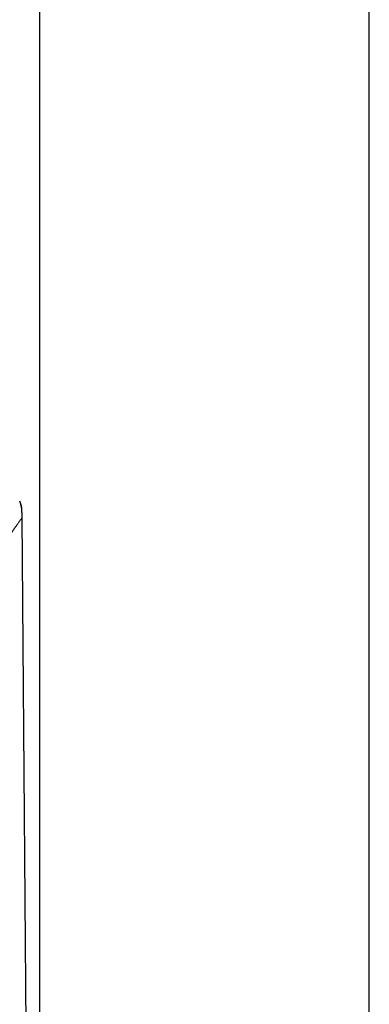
# Model space of a CAD drawing. Header units: millimetres. Extents: x 8 to 2385, y 12 to 2606.
# Tile 95 of 156: x 513 to 536, y 1811 to 1876. Entities that reach past the tile are written whole.
import ezdxf

# ---------------------------------------------------------------- set-up
doc = ezdxf.new("R2010")
doc.units = ezdxf.units.MM

msp = doc.modelspace()

# ---------------------------------------------------------------- linework, layer by layer
at = {"color": 7, "linetype": 'Continuous', "lineweight": 30}
for p, q in [((514.323, 2441.054), (514.323, 1703.507)), ((536.223, 1703.507), (536.223, 2441.054)), ((513.073, 1843.879), (513.017, 1844.01)), ((513.084, 1843.827), (513.072, 1843.86)), ((514.295, 1703.507), (513.177, 1842.924))]:
    msp.add_line(p, q, dxfattribs=at)
for points, knots in [([(513.177, 1842.924), (513.177, 1843.02), (513.176, 1843.211), (513.162, 1843.467), (513.13, 1843.692), (513.092, 1843.816), (513.073, 1843.879)], [0, 0, 0, 0, 0.297301, 0.594784, 0.796188, 1, 1, 1, 1]), ([(513.177, 1842.924), (513.177, 1843.017), (513.176, 1843.204), (513.159, 1843.482), (513.135, 1843.694), (513.093, 1843.803), (513.084, 1843.827)], [0, 0, 0, 0, 0.3054798, 0.6147053, 0.9186888, 1, 1, 1, 1])]:
    msp.add_open_spline(points, degree=3, knots=knots, dxfattribs=at)
at = {"color": 252, "linetype": 'Continuous', "lineweight": 0}
for points, knots in [([(497.33, 1820.028), (497.781, 1820.681), (498.685, 1821.986), (500.04, 1823.944), (501.393, 1825.898), (502.645, 1827.707), (503.796, 1829.37), (504.845, 1830.886), (505.886, 1832.39), (506.831, 1833.756), (507.681, 1834.983), (508.435, 1836.072), (509.11, 1837.047), (509.706, 1837.908), (510.225, 1838.659), (510.723, 1839.379), (511.195, 1840.06), (511.632, 1840.692), (511.985, 1841.202), (512.263, 1841.603), (512.477, 1841.912), (512.664, 1842.183), (512.823, 1842.412), (512.953, 1842.6), (513.07, 1842.77), (513.156, 1842.894), (513.178, 1842.925), (513.177, 1842.924), (513.177, 1842.924)], [0, 0, 0, 0, 0.069822, 0.139637, 0.209464, 0.279297, 0.334163, 0.389038, 0.443918, 0.498786, 0.540353, 0.581927, 0.62351, 0.654709, 0.685929, 0.717152, 0.7484, 0.779741, 0.811119, 0.832019, 0.852889, 0.873741, 0.894601, 0.915489, 0.936417, 0.967883, 0.999439, 1, 1, 1, 1]), ([(513.16, 1842.899), (513.168, 1842.912), (513.177, 1842.925), (513.177, 1842.924), (513.177, 1842.924)], [0, 0, 0, 0, 0.968857, 1, 1, 1, 1])]:
    msp.add_open_spline(points, degree=3, knots=knots, dxfattribs=at)

doc.saveas('drawing.dxf')
